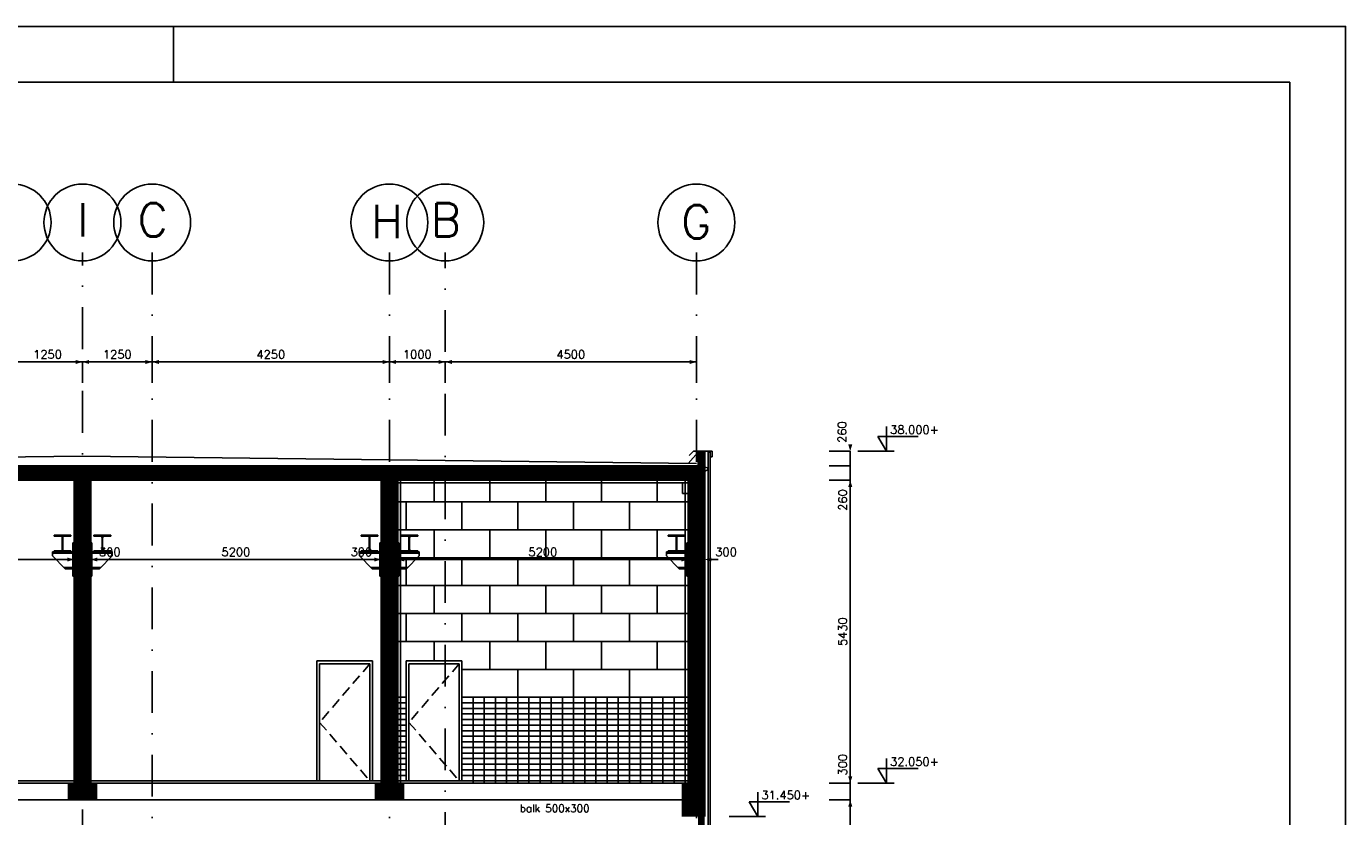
# Model space of a CAD drawing. Extents: x 0 to 118900, y 0 to 84100.
# Tile 40 of 40: x 95264 to 118900, y 69936 to 84100. Entities that reach past the tile are written whole.
import ezdxf
from ezdxf.enums import TextEntityAlignment as Align

# ---------------------------------------------------------------- set-up
doc = ezdxf.new("R2010")
doc.units = 0
doc.header["$LTSCALE"] = 60
doc.header["$MEASUREMENT"] = 0
doc.linetypes.add('DASHDOT', pattern=[25, 12.5, -6.25, 0, -6.25])
doc.linetypes.add('HIDDEN2', pattern=[4.6875, 3.125, -1.5625])
doc.layers.get('0').update_dxf_attribs({"linetype": 'CONTINUOUS'})
for name, color, linetype in [('ARCERING', 4, 'CONTINUOUS'), ('BETON', 8, 'CONTINUOUS'), ('CONSTR50', 1, 'CONTINUOUS'), ('HGTMAAT15', 3, 'CONTINUOUS'), ('KADER', 2, 'CONTINUOUS'), ('LAAG18', 3, 'CONTINUOUS'), ('LAAG25', 4, 'CONTINUOUS'), ('LAAG50', 1, 'CONTINUOUS'), ('MAAT15', 3, 'CONTINUOUS'), ('MAAT20', 4, 'CONTINUOUS'), ('ME2', 8, 'CONTINUOUS'), ('ONDERGROND', 8, 'CONTINUOUS'), ('STRAMIEN', 3, 'DASHDOT'), ('TXT15', 3, 'CONTINUOUS')]:
    doc.layers.add(name, color=color, linetype=linetype)
doc.styles.add('ROMANS', font='romans')
doc.styles.get("Standard").update_dxf_attribs({"font": 'simplex'})

# ---------------------------------------------------------------- blocks, each defined once
blk = doc.blocks.new('ZUDIMTUS')
at = {"color": 3}
blk.add_solid([(0, 0), (-800, -240), (-800, 240)], dxfattribs=at)
blk = doc.blocks.new('ZUHMAAT1')
at = {"layer": 'MAAT20'}
for p, q in [((3.3, 1.75), (4.31, 0)), ((8.1, 1.75), (3.3, 1.75)), ((4.31, 0), (4.31, 2.93)), ((5.26, 0), (0.92, 0))]:
    blk.add_line(p, q, dxfattribs=at)
blk = doc.blocks.new('ZUDIMEND')
blk.add_line((-800, 0), (-1600, 0))
at = {"color": 3}
blk.add_solid([(0, 0), (-800, -240), (-800, 240)], dxfattribs=at)
blk = doc.blocks.new('ST85')
for p, q in [((-150, 300), (150, 300)), ((-150, 300), (-150, 281)), ((-32, 281), (-150, 281)), ((-6, 46), (-6, 254)), ((5, 254), (5, 46)), ((150, 281), (32, 281)), ((150, 300), (150, 281)), ((-150, 19), (-32, 19)), ((-150, 19), (-150, 0)), ((150, 0), (-150, 0)), ((32, 19), (150, 19)), ((150, 19), (150, 0))]:
    blk.add_line(p, q)
at = {"color": 0}
for p, q in [((-149, 281), (-130, 300)), ((-127, 281), (-108, 300)), ((-106, 281), (-87, 300)), ((-85, 281), (-66, 300)), ((-64, 281), (-45, 300)), ((-43, 281), (-24, 300)), ((-23, 279), (-2, 300)), ((-11, 270), (19, 300)), ((-6, 254), (40, 300)), ((-6, 233), (5, 244)), ((42, 281), (61, 300)), ((64, 281), (83, 300)), ((85, 281), (104, 300)), ((106, 281), (125, 300)), ((127, 281), (146, 300)), ((148, 281), (150, 283)), ((-150, 4), (-135, 19)), ((-133, 0), (-114, 19)), ((-111, 0), (-92, 19)), ((-90, 0), (-71, 19)), ((-69, 0), (-50, 19)), ((-48, 0), (-28, 19)), ((-27, 0), (8, 35)), ((-6, 212), (5, 223)), ((-6, 191), (5, 202)), ((-6, 170), (5, 181)), ((-6, 148), (5, 159)), ((-6, 127), (5, 138)), ((-6, 106), (5, 117)), ((-6, 85), (5, 96)), ((-6, 63), (5, 74)), ((-6, 42), (5, 53)), ((-5, 0), (18, 23)), ((16, 0), (35, 19)), ((37, 0), (56, 19)), ((58, 0), (77, 19)), ((80, 0), (99, 19)), ((101, 0), (120, 19)), ((122, 0), (141, 19)), ((143, 0), (150, 7))]:
    blk.add_line(p, q, dxfattribs=at)
for centre, start, end in [((-32, 254), 0, 90), ((32, 254), 90, 180), ((-32, 46), 270, 0), ((32, 46), 180, 270)]:
    blk.add_arc(centre, 27, start, end)
blk = doc.blocks.new('*X31')
at = {"color": 0}
for p, q in [((85338, 76021), (85483, 76166)), ((85338, 76133), (85371, 76166)), ((85395, 75966), (85595, 76166)), ((85508, 75966), (85708, 76166)), ((85620, 75966), (85820, 76166)), ((85732, 75966), (85932, 76166)), ((85844, 75966), (86044, 76166)), ((85957, 75966), (86157, 76166)), ((86069, 75966), (86269, 76166)), ((86181, 75966), (86381, 76166)), ((86293, 75966), (86493, 76166)), ((86406, 75966), (86606, 76166)), ((86518, 75966), (86718, 76166)), ((86630, 75966), (86830, 76166)), ((86742, 75966), (86942, 76166)), ((86855, 75966), (87055, 76166)), ((86967, 75966), (87167, 76166)), ((87079, 75966), (87279, 76166)), ((87191, 75966), (87391, 76166)), ((87304, 75966), (87504, 76166)), ((87416, 75966), (87616, 76166)), ((87528, 75966), (87728, 76166)), ((87640, 75966), (87840, 76166)), ((87753, 75966), (87953, 76166)), ((87865, 75966), (88065, 76166)), ((87977, 75966), (88177, 76166)), ((88089, 75966), (88289, 76166)), ((88202, 75966), (88402, 76166)), ((88314, 75966), (88514, 76166)), ((88426, 75966), (88626, 76166)), ((88539, 75966), (88739, 76166)), ((88651, 75966), (88851, 76166)), ((88763, 75966), (88963, 76166)), ((88875, 75966), (89075, 76166)), ((88988, 75966), (89188, 76166)), ((89100, 75966), (89300, 76166)), ((89212, 75966), (89412, 76166)), ((89324, 75966), (89524, 76166)), ((89437, 75966), (89637, 76166)), ((89549, 75966), (89749, 76166)), ((89661, 75966), (89861, 76166)), ((89773, 75966), (89973, 76166)), ((89886, 75966), (90086, 76166)), ((89998, 75966), (90198, 76166)), ((90110, 75966), (90310, 76166)), ((90222, 75966), (90422, 76166)), ((90335, 75966), (90535, 76166)), ((90447, 75966), (90647, 76166)), ((90838, 76020), (90984, 76166)), ((90838, 76132), (90871, 76166)), ((90896, 75966), (91096, 76166)), ((91008, 75966), (91208, 76166)), ((91120, 75966), (91320, 76166)), ((91233, 75966), (91433, 76166)), ((91345, 75966), (91545, 76166)), ((91457, 75966), (91657, 76166)), ((91569, 75966), (91769, 76166)), ((91682, 75966), (91882, 76166)), ((91794, 75966), (91994, 76166)), ((91906, 75966), (92106, 76166)), ((92018, 75966), (92218, 76166)), ((92131, 75966), (92331, 76166)), ((92243, 75966), (92443, 76166)), ((92355, 75966), (92555, 76166)), ((92467, 75966), (92667, 76166)), ((92580, 75966), (92780, 76166)), ((92692, 75966), (92892, 76166)), ((92804, 75966), (93004, 76166)), ((92916, 75966), (93116, 76166)), ((93029, 75966), (93229, 76166)), ((93141, 75966), (93341, 76166)), ((93253, 75966), (93453, 76166)), ((93365, 75966), (93565, 76166)), ((93478, 75966), (93678, 76166)), ((93590, 75966), (93790, 76166)), ((93702, 75966), (93902, 76166)), ((93814, 75966), (94014, 76166)), ((93927, 75966), (94127, 76166)), ((94039, 75966), (94239, 76166)), ((94151, 75966), (94351, 76166)), ((94263, 75966), (94463, 76166)), ((94376, 75966), (94576, 76166)), ((94488, 75966), (94688, 76166)), ((94600, 75966), (94800, 76166)), ((94712, 75966), (94912, 76166)), ((94825, 75966), (95025, 76166)), ((94937, 75966), (95137, 76166)), ((95049, 75966), (95249, 76166)), ((95161, 75966), (95361, 76166)), ((95274, 75966), (95474, 76166)), ((95386, 75966), (95586, 76166)), ((95498, 75966), (95698, 76166)), ((95610, 75966), (95810, 76166)), ((95723, 75966), (95923, 76166)), ((95835, 75966), (96035, 76166)), ((95947, 75966), (96147, 76166)), ((96338, 76132), (96372, 76166)), ((96338, 76020), (96484, 76166)), ((96396, 75966), (96596, 76166)), ((96508, 75966), (96708, 76166)), ((96621, 75966), (96821, 76166)), ((96733, 75966), (96933, 76166)), ((96845, 75966), (97045, 76166)), ((96957, 75966), (97157, 76166)), ((97070, 75966), (97270, 76166)), ((97182, 75966), (97382, 76166)), ((97294, 75966), (97494, 76166)), ((97407, 75966), (97607, 76166)), ((97519, 75966), (97719, 76166)), ((97631, 75966), (97831, 76166)), ((97743, 75966), (97943, 76166)), ((97856, 75966), (98056, 76166)), ((97968, 75966), (98168, 76166)), ((98080, 75966), (98280, 76166)), ((98192, 75966), (98392, 76166)), ((98305, 75966), (98505, 76166)), ((98417, 75966), (98617, 76166)), ((98529, 75966), (98729, 76166)), ((98641, 75966), (98841, 76166)), ((98754, 75966), (98954, 76166)), ((98866, 75966), (99066, 76166)), ((98978, 75966), (99178, 76166)), ((99090, 75966), (99290, 76166)), ((99203, 75966), (99403, 76166)), ((99315, 75966), (99515, 76166)), ((99427, 75966), (99627, 76166)), ((99539, 75966), (99739, 76166)), ((99652, 75966), (99852, 76166)), ((99764, 75966), (99964, 76166)), ((99876, 75966), (100076, 76166)), ((99988, 75966), (100188, 76166)), ((100101, 75966), (100301, 76166)), ((100213, 75966), (100413, 76166)), ((100325, 75966), (100525, 76166)), ((100437, 75966), (100637, 76166)), ((100550, 75966), (100750, 76166)), ((100662, 75966), (100862, 76166)), ((100774, 75966), (100974, 76166)), ((100886, 75966), (101086, 76166)), ((100999, 75966), (101199, 76166)), ((101111, 75966), (101311, 76166)), ((101223, 75966), (101423, 76166)), ((101335, 75966), (101535, 76166)), ((101448, 75966), (101648, 76166)), ((101838, 76132), (101872, 76166)), ((101838, 76019), (101984, 76166)), ((101897, 75966), (102097, 76166)), ((102009, 75966), (102209, 76166)), ((102121, 75966), (102321, 76166)), ((102233, 75966), (102433, 76166)), ((102346, 75966), (102546, 76166)), ((102458, 75966), (102658, 76166)), ((102570, 75966), (102770, 76166)), ((102682, 75966), (102882, 76166)), ((102795, 75966), (102995, 76166)), ((102907, 75966), (103107, 76166)), ((103019, 75966), (103219, 76166)), ((103131, 75966), (103331, 76166)), ((103244, 75966), (103444, 76166)), ((103356, 75966), (103556, 76166)), ((103468, 75966), (103668, 76166)), ((103580, 75966), (103780, 76166)), ((103693, 75966), (103893, 76166)), ((103805, 75966), (104005, 76166)), ((103917, 75966), (104117, 76166)), ((104029, 75966), (104229, 76166)), ((104142, 75966), (104342, 76166)), ((104254, 75966), (104454, 76166)), ((104366, 75966), (104566, 76166)), ((104478, 75966), (104678, 76166)), ((104591, 75966), (104791, 76166)), ((104703, 75966), (104903, 76166)), ((104815, 75966), (105015, 76166)), ((104927, 75966), (105127, 76166)), ((105040, 75966), (105240, 76166)), ((105152, 75966), (105352, 76166)), ((105264, 75966), (105464, 76166)), ((105376, 75966), (105576, 76166)), ((105489, 75966), (105689, 76166)), ((105601, 75966), (105801, 76166)), ((105713, 75966), (105913, 76166)), ((105825, 75966), (106025, 76166)), ((105938, 75966), (106138, 76166)), ((106050, 75966), (106250, 76166)), ((106162, 75966), (106362, 76166)), ((106275, 75966), (106475, 76166)), ((106387, 75966), (106587, 76166)), ((106499, 75966), (106699, 76166)), ((106611, 75966), (106811, 76166)), ((106724, 75966), (106924, 76166)), ((106836, 75966), (107036, 76166)), ((106948, 75966), (107148, 76166)), ((90559, 75966), (90698, 76105)), ((90671, 75966), (90698, 75992)), ((96059, 75966), (96198, 76104)), ((96172, 75966), (96198, 75992)), ((101560, 75966), (101698, 76104)), ((101672, 75966), (101698, 75992)), ((107060, 75966), (107198, 76103)), ((107173, 75966), (107198, 75991))]:
    blk.add_line(p, q, dxfattribs=at)

msp = doc.modelspace()

# ---------------------------------------------------------------- linework, layer by layer
at = {"layer": 'BETON'}
for points, const_width in [([(107358, 76226), (107358, 76466)], 120), ([(85238, 76096), (107298, 76096)], 260), ([(96268, 75966), (96268, 70536)], 300), ([(101768, 75966), (101768, 70536)], 300), ([(107343, 76226), (107343, 70236)], 150), ([(107193, 75966), (107193, 70536)], 150), ([(96268, 70536), (96268, 70236)], 500), ([(101768, 70536), (101768, 70236)], 500), ([(107218, 70536), (107218, 70236)], 400), ([(107218, 69936), (107218, 70236)], 400), ([(107358, 69936), (107358, 64406)], 120)]:
    msp.add_lwpolyline(points, dxfattribs=dict(at, const_width=const_width))
at = {"layer": 'CONSTR50'}
for p, q in [((107298, 76466), (107418, 76466)), ((107298, 76226), (107298, 76466)), ((107418, 76226), (107418, 76466)), ((85238, 76226), (107298, 76226)), ((90838, 76166), (96198, 76166)), ((96198, 76166), (96198, 75966)), ((96338, 76166), (96338, 75966)), ((96338, 76166), (101698, 76166)), ((101698, 76166), (101698, 75966)), ((101838, 76166), (101838, 75966)), ((101838, 76166), (107198, 76166)), ((107198, 76166), (107198, 75966)), ((107418, 76226), (107418, 70236)), ((90838, 75966), (96198, 75966)), ((96118, 75966), (96118, 70536)), ((96338, 75966), (101698, 75966)), ((96418, 75966), (96418, 70536)), ((101618, 75966), (101618, 70536)), ((101838, 75966), (107198, 75966)), ((101918, 75966), (101918, 70536)), ((107118, 75966), (107118, 70536)), ((96118, 70536), (96018, 70536)), ((96018, 70536), (96018, 70236)), ((96518, 70536), (96418, 70536)), ((96518, 70536), (97413, 70536)), ((96518, 70536), (96518, 70236)), ((101618, 70536), (101518, 70536)), ((101518, 70536), (101518, 70236)), ((102018, 70536), (101918, 70536)), ((102018, 70536), (102018, 70236)), ((107118, 70536), (107018, 70536)), ((107018, 70536), (107018, 70236)), ((107418, 69936), (107418, 70536)), ((96518, 70236), (96018, 70236)), ((102018, 70236), (101518, 70236)), ((107018, 69936), (107018, 70236)), ((107018, 70236), (107018, 70236))]:
    msp.add_line(p, q, dxfattribs=at)
at = {"layer": 'KADER', "color": 3}
msp.add_line((97900, 83100), (97900, 84100), dxfattribs=at)
msp.add_line((97900, 83100), (97900, 84100), dxfattribs=at)
msp.add_lwpolyline([(0, 0), (118900, 0), (118900, 0), (118900, 84100), (0, 84100)], close=True, dxfattribs=at)
msp.add_lwpolyline([(0, 0), (118900, 0), (118900, 0), (118900, 84100), (0, 84100)], close=True, dxfattribs=at)
at = {"layer": 'KADER'}
msp.add_lwpolyline([(1000, 1000), (117900, 1000), (117900, 1000), (117900, 83100), (1000, 83100)], close=True, dxfattribs=at)
msp.add_lwpolyline([(1000, 1000), (117900, 1000), (117900, 1000), (117900, 83100), (1000, 83100)], close=True, dxfattribs=at)
at = {"layer": 'LAAG18'}
for p, q in [((107478, 76466), (107518, 76466)), ((107478, 76466), (107478, 63186)), ((107518, 76466), (107518, 63186))]:
    msp.add_line(p, q, dxfattribs=at)
at = {"layer": 'LAAG18', "linetype": 'HIDDEN2'}
for p, q in [((107298, 76226), (107298, 75730)), ((107018, 75726), (107018, 75966)), ((107018, 75726), (107298, 75726))]:
    msp.add_line(p, q, dxfattribs=at)
at = {"layer": 'LAAG18'}
for points in [[(107518, 76326), (107518, 76386), (107548, 76386), (107548, 76486), (107214, 76486), (107137, 76410)], [(107421, 76218), (107421, 76200), (107475, 76187), (107475, 76150), (107421, 76130), (107421, 76111)]]:
    msp.add_lwpolyline(points, dxfattribs=at)
at = {"layer": 'LAAG18', "linetype": 'HIDDEN2'}
for points in [[(101418, 72676), (100518, 71626), (101418, 70576)], [(103018, 72676), (102118, 71626), (103018, 70576)]]:
    msp.add_lwpolyline(points, dxfattribs=at)
at = {"layer": 'LAAG25'}
for p, q in [((96268, 76397), (85238, 76266)), ((96268, 76397), (107268, 76267)), ((107298, 76466), (107118, 76266)), ((100468, 72726), (101468, 72726)), ((100518, 72676), (101418, 72676)), ((102068, 72726), (103068, 72726)), ((102118, 72676), (103018, 72676)), ((96118, 70576), (90918, 70576)), ((91018, 70536), (96018, 70536)), ((96418, 70576), (101618, 70576)), ((96518, 70536), (101518, 70536)), ((101918, 70576), (107118, 70576)), ((102018, 70536), (107018, 70536)), ((91018, 70236), (96018, 70236)), ((96518, 70236), (101518, 70236)), ((102018, 70236), (107018, 70236))]:
    msp.add_line(p, q, dxfattribs=at)
at = {"layer": 'LAAG25', "linetype": 'Continuous'}
for p, q in [((100468, 72726), (100468, 70576)), ((100518, 72676), (100518, 70576)), ((101418, 72676), (101418, 70576)), ((101468, 72726), (101468, 70576)), ((102068, 72726), (102068, 70576)), ((102118, 72676), (102118, 70576)), ((103018, 72676), (103018, 70576)), ((103068, 72726), (103068, 70576))]:
    msp.add_line(p, q, dxfattribs=at)
at = {"layer": 'MAAT15'}
for p, q in [((95018, 78085), (96268, 78085)), ((96268, 78085), (97518, 78085)), ((96268, 78085), (96268, 77710)), ((97518, 78085), (101768, 78085)), ((97518, 78085), (97518, 77710)), ((101768, 78085), (102768, 78085)), ((101768, 78085), (101768, 77710)), ((102768, 78085), (107268, 78085)), ((102768, 78085), (102768, 77710)), ((107268, 78085), (107268, 77710)), ((110025, 76486), (109650, 76486)), ((110025, 76226), (110025, 76486)), ((110025, 76226), (109650, 76226)), ((110025, 75966), (110025, 76226)), ((110025, 75966), (109650, 75966)), ((110025, 75966), (109650, 75966)), ((110025, 70536), (110025, 75966)), ((90918, 74544), (96118, 74544)), ((96118, 74544), (96118, 74169)), ((96118, 74544), (96418, 74544)), ((96418, 74544), (96418, 74169)), ((96418, 74544), (101618, 74544)), ((101618, 74544), (101618, 74169)), ((101618, 74544), (101918, 74544)), ((101918, 74544), (101918, 74169)), ((101918, 74544), (107118, 74544)), ((107118, 74544), (107118, 74169)), ((107118, 74544), (107418, 74544)), ((107418, 74544), (107418, 74169)), ((110025, 70536), (109650, 70536)), ((110025, 70236), (110025, 70536)), ((110554, 70536), (110179, 70536)), ((110025, 70236), (109650, 70236)), ((110025, 64136), (110025, 70236))]:
    msp.add_line(p, q, dxfattribs=at)
at = {"layer": 'ME2'}
for p, q in [((96098, 74843), (96098, 74243)), ((96118, 74843), (96098, 74843)), ((96118, 74243), (96118, 74843)), ((96418, 74243), (96418, 74843)), ((96418, 74843), (96438, 74843)), ((96438, 74843), (96438, 74243)), ((101598, 74843), (101598, 74243)), ((101618, 74843), (101598, 74843)), ((101618, 74243), (101618, 74843)), ((101918, 74243), (101918, 74843)), ((101918, 74843), (101938, 74843)), ((101938, 74843), (101938, 74243)), ((107098, 74843), (107098, 74243)), ((107118, 74843), (107098, 74843)), ((107118, 74243), (107118, 74843)), ((96098, 74680), (95733, 74680)), ((95733, 74680), (95733, 74608)), ((96098, 74661), (95733, 74661)), ((95733, 74608), (95961, 74380)), ((96438, 74680), (96803, 74680)), ((96438, 74661), (96803, 74661)), ((96803, 74608), (96575, 74380)), ((96803, 74680), (96803, 74608)), ((101598, 74680), (101233, 74680)), ((101233, 74680), (101233, 74608)), ((101598, 74661), (101233, 74661)), ((101233, 74608), (101461, 74380)), ((101938, 74680), (102303, 74680)), ((101938, 74661), (102303, 74661)), ((102303, 74608), (102075, 74380)), ((102303, 74680), (102303, 74608)), ((107098, 74680), (106733, 74680)), ((106733, 74680), (106733, 74608)), ((107098, 74661), (106733, 74661)), ((106733, 74608), (106961, 74380)), ((96098, 74399), (95942, 74399)), ((96098, 74380), (95961, 74380)), ((96098, 74243), (96118, 74243)), ((96438, 74243), (96418, 74243)), ((96438, 74399), (96594, 74399)), ((96438, 74380), (96575, 74380)), ((101598, 74399), (101442, 74399)), ((101598, 74380), (101461, 74380)), ((101598, 74243), (101618, 74243)), ((101938, 74243), (101918, 74243)), ((101938, 74399), (102094, 74399)), ((101938, 74380), (102075, 74380)), ((107098, 74399), (106942, 74399)), ((107098, 74380), (106961, 74380)), ((107098, 74243), (107118, 74243))]:
    msp.add_line(p, q, dxfattribs=at)
at = {"layer": 'ONDERGROND'}
for p, q in [((101918, 75916), (107118, 75916)), ((101968, 75966), (101968, 70536)), ((102568, 75966), (102568, 75576)), ((103568, 75966), (103568, 75576)), ((104568, 75966), (104568, 75576)), ((105568, 75966), (105568, 75576)), ((106568, 75966), (106568, 75576)), ((107068, 75966), (107068, 70536)), ((101918, 75576), (107118, 75576)), ((102068, 75576), (102068, 75076)), ((103068, 75576), (103068, 75076)), ((104068, 75576), (104068, 75076)), ((105068, 75576), (105068, 75076)), ((106068, 75576), (106068, 75076)), ((101918, 75076), (107118, 75076)), ((102568, 75076), (102568, 74544)), ((103568, 75076), (103568, 74544)), ((104568, 75076), (104568, 74544)), ((105568, 75076), (105568, 74544)), ((106568, 75076), (106568, 74544)), ((101918, 74576), (107118, 74576)), ((102068, 74576), (102068, 74076)), ((103068, 74576), (103068, 74076)), ((104068, 74576), (104068, 74076)), ((105068, 74576), (105068, 74076)), ((106068, 74576), (106068, 74076)), ((101918, 74076), (107118, 74076)), ((102568, 74076), (102568, 73576)), ((103568, 74076), (103568, 73576)), ((104568, 74076), (104568, 73576)), ((105568, 74076), (105568, 73576)), ((106568, 74076), (106568, 73576)), ((101918, 73576), (107118, 73576)), ((102068, 73576), (102068, 73076)), ((103068, 73576), (103068, 73076)), ((104068, 73576), (104068, 73076)), ((105068, 73576), (105068, 73076)), ((106068, 73576), (106068, 73076)), ((101918, 73076), (107118, 73076)), ((102568, 73076), (102568, 72726)), ((103568, 73076), (103568, 72576)), ((104568, 73076), (104568, 72576)), ((105568, 73076), (105568, 72576)), ((106568, 73076), (106568, 72576)), ((103068, 72576), (107118, 72576)), ((103068, 72576), (103068, 72076)), ((104068, 72576), (104068, 72076)), ((105068, 72576), (105068, 72076)), ((106068, 72576), (106068, 72076)), ((101918, 72076), (102068, 72076)), ((101918, 71976), (102068, 71976)), ((101918, 71876), (102068, 71876)), ((103068, 72076), (107118, 72076)), ((103068, 71976), (107118, 71976)), ((103068, 71876), (107118, 71876)), ((103268, 72076), (103268, 70536)), ((103468, 72076), (103468, 70536)), ((103668, 72076), (103668, 70536)), ((103868, 72076), (103868, 70536)), ((104068, 72076), (104068, 70536)), ((104268, 72076), (104268, 70536)), ((104468, 72076), (104468, 70536)), ((104668, 72076), (104668, 70536)), ((104868, 72076), (104868, 70536)), ((105068, 72076), (105068, 70536)), ((105268, 72076), (105268, 70536)), ((105468, 72076), (105468, 70536)), ((105668, 72076), (105668, 70536)), ((105868, 72076), (105868, 70536)), ((106068, 72076), (106068, 70536)), ((106268, 72076), (106268, 70536)), ((106468, 72076), (106468, 70536)), ((106668, 72076), (106668, 70536)), ((106868, 72076), (106868, 70536)), ((101918, 71776), (102068, 71776)), ((101918, 71676), (102068, 71676)), ((103068, 71776), (107118, 71776)), ((103068, 71676), (107118, 71676)), ((101918, 71576), (102068, 71576)), ((101918, 71476), (102068, 71476)), ((103068, 71576), (107118, 71576)), ((103068, 71476), (107118, 71476)), ((101918, 71376), (102068, 71376)), ((101918, 71276), (102068, 71276)), ((101918, 71176), (102068, 71176)), ((103068, 71376), (107118, 71376)), ((103068, 71276), (107118, 71276)), ((103068, 71176), (107118, 71176)), ((101918, 71076), (102068, 71076)), ((101918, 70976), (102068, 70976)), ((103068, 71076), (107118, 71076)), ((103068, 70976), (107118, 70976)), ((101918, 70876), (102068, 70876)), ((101918, 70776), (102068, 70776)), ((101918, 70676), (102068, 70676)), ((103068, 70876), (107118, 70876)), ((103068, 70776), (107118, 70776)), ((103068, 70676), (107118, 70676))]:
    msp.add_line(p, q, dxfattribs=at)
at = {"layer": 'STRAMIEN'}
for p, q in [((96268, 55815), (96268, 80046)), ((97518, 80046), (97518, 55762)), ((101768, 80046), (101768, 55689)), ((102768, 55765), (102768, 80046)), ((107268, 80046), (107268, 55761))]:
    msp.add_line(p, q, dxfattribs=at)
at = {"layer": 'STRAMIEN', "linetype": 'Continuous'}
for centre in [(95018, 80585), (96268, 80585), (97518, 80585), (101768, 80585), (102768, 80585), (107268, 80585)]:
    msp.add_circle(centre, 689, dxfattribs=at)

# ---------------------------------------------------------------- block references
at = {"layer": 'ARCERING', "color": 3}
msp.add_blockref('*X31', (0, 0), dxfattribs=at)
at = {"layer": 'HGTMAAT15', "xscale": 150, "yscale": 150, "zscale": 150}
for p in [(110025, 76486), (110025, 70536), (107720, 69936)]:
    msp.add_blockref('ZUHMAAT1', p, dxfattribs=at)
at = {"layer": 'MAAT15', "xscale": 0.15, "yscale": 0.15, "zscale": 0.15}
for p in [(96268, 78085), (97518, 78085), (101768, 78085), (102768, 78085), (107268, 78085), (96118, 74544), (101618, 74544), (107118, 74544)]:
    msp.add_blockref('ZUDIMTUS', p, dxfattribs=at)
at = {"layer": 'MAAT15', "yscale": 0.15, "zscale": 0.15}
for name, p, xscale, rotation in [('ZUDIMTUS', (96268, 78085), 0.15, 180), ('ZUDIMTUS', (97518, 78085), 0.15, 180), ('ZUDIMTUS', (101768, 78085), 0.15, 180), ('ZUDIMTUS', (102768, 78085), 0.15, 180), ('ZUDIMTUS', (110025, 76486), -0.15, 90), ('ZUDIMTUS', (110025, 75966), 0.15, 90), ('ZUDIMTUS', (110025, 75966), 0.15, 90), ('ZUDIMTUS', (96418, 74544), 0.15, 180), ('ZUDIMTUS', (101918, 74544), 0.15, 180), ('ZUDIMEND', (107418, 74544), 0.15, 180), ('ZUDIMTUS', (110025, 70536), 0.15, 270), ('ZUDIMTUS', (110025, 70236), 0.15, 90)]:
    msp.add_blockref(name, p, dxfattribs=dict(at, xscale=xscale, rotation=rotation))
at = {"layer": 'ME2', "xscale": -1}
for p in [(95911, 74681), (101411, 74681), (106911, 74681)]:
    msp.add_blockref('ST85', p, dxfattribs=at)
at = {"layer": 'ME2'}
for p in [(96625, 74681), (102125, 74681)]:
    msp.add_blockref('ST85', p, dxfattribs=at)

# ---------------------------------------------------------------- texts
at = {"layer": 'HGTMAAT15'}
for s, p in [('38.000+', (110740, 76797)), ('32.050+', (110740, 70847)), ('31.450+', (108435, 70247))]:
    msp.add_text(s, height=150, dxfattribs=at).set_placement(p)
at = {"layer": 'LAAG50', "style": 'ROMANS'}
for s, p in [('I', (96277, 80332)), ('C', (97527, 80332)), ('B', (102777, 80332))]:
    msp.add_text(s, height=600, dxfattribs=at).set_placement(p, align=Align.CENTER)
for s, p in [('H', (101442, 80304)), ('G', (106995, 80297))]:
    msp.add_text(s, height=600, dxfattribs=at).set_placement(p)
at = {"layer": 'MAAT15', "style": 'ROMANS'}
for s, p in [('1250', (95643, 78145)), ('1250', (96893, 78145)), ('4250', (99643, 78145)), ('1000', (102268, 78145)), ('4500', (105018, 78145))]:
    msp.add_text(s, height=150, dxfattribs=at).set_placement(p, align=Align.CENTER)
at = {"layer": 'MAAT15'}
for s, p in [('260', (109954, 76829)), ('260', (109965, 75611)), ('5430', (109965, 73251)), ('300', (109965, 70866))]:
    msp.add_text(s, height=150, rotation=90, dxfattribs=at).set_placement(p, align=Align.CENTER)
for s, p in [('300', (96759, 74604)), ('5200', (99018, 74604)), ('300', (101266, 74604)), ('5200', (104518, 74604)), ('300', (107800, 74604))]:
    msp.add_text(s, height=150, dxfattribs=at).set_placement(p, align=Align.CENTER)
at = {"layer": 'TXT15'}
msp.add_text('balk 500x300', height=135, dxfattribs=at).set_placement((104104, 70016))

doc.saveas('drawing.dxf')
